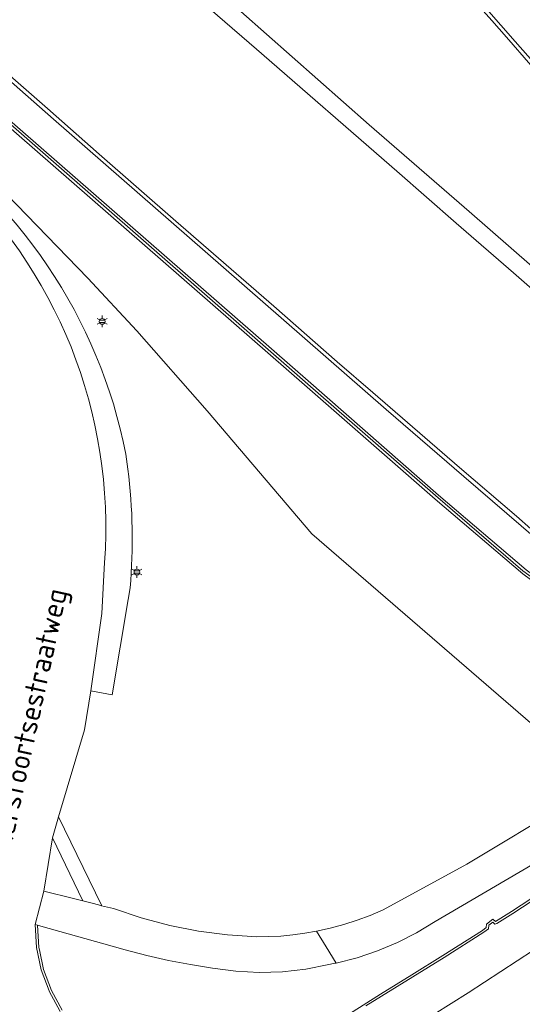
# Model space of a CAD drawing. Header units: metres. Extents: x 140853 to 145288, y 474558 to 480269.
# Tile 34 of 256: x 142341 to 142385, y 475504 to 475589. Entities that reach past the tile are written whole.
import ezdxf
from ezdxf.enums import TextEntityAlignment as Align

# ---------------------------------------------------------------- set-up
doc = ezdxf.new("R2010")
doc.units = ezdxf.units.M
doc.header["$MEASUREMENT"] = 0
for name, color, linetype, lineweight in [('B-WE-GR-GRAS_KRUIDENRIJK-G', 80, 'Continuous', 18), ('B-WE-GR-GROENVOORZIENING-G', 80, 'Continuous', 18), ('B-WE-IE-TERREINAFSCHEIDING_KUNSTMATIG_MUUR-G', 90, 'IE-TERREINAFSCHEIDING-KUNSTMATIG-DICHT', 18), ('B-WE-KL-ET_LS_OV_LICHTMAST-S', 190, 'Continuous', 18), ('B-WE-KW-KUNSTWERK_GELUIDSWERING_SCHERM-G', 170, 'Continuous', 18), ('B-WE-OG-BEBOUWING_STRAATNAAM-T18', 10, 'Continuous', 18), ('B-WE-VH-VERHARDING_ASFALT-G', 252, 'Continuous', 18), ('B-WE-VH-VERHARDING_BETON-G', 252, 'Continuous', 18), ('B-WE-VH-VERHARDING_GESLOTEN-G', 7, 'Continuous', 18), ('B-WE-VH-VERHARDING_OPEN-G', 252, 'Continuous', 18), ('B-WE-VH-VERHARDING_TEGEL-G', 252, 'Continuous', 18)]:
    doc.layers.add(name, color=color, linetype=linetype, lineweight=lineweight)
doc.styles.add('NLCS-ISO', font='txt')
doc.linetypes.add('IE-TERREINAFSCHEIDING-KUNSTMATIG-DICHT', pattern='A,8,-1,[82,NLCS.shx,S=0.75,R=90,X=0,Y=0],-1', length=10)

# ---------------------------------------------------------------- blocks, each defined once
blk = doc.blocks.new('B-SIE-WEG_LICHTMAST-SO')
at = {"ltscale": 0.1}
for p, q in [((-1.1, 0.63), (-2.19, 1.27)), ((0, 1.27), (0, 2.53)), ((1.1, 0.63), (2.19, 1.27)), ((-1.1, -0.63), (-2.19, -1.27)), ((0, -1.27), (0, -2.53)), ((1.1, -0.63), (2.19, -1.27))]:
    blk.add_line(p, q, dxfattribs=at)
at = {"flags": 128}
for points in [[(-1.16, 0.5), (1.16, 0.5)], [(-1.16, -0.5), (1.16, -0.5)]]:
    blk.add_lwpolyline(points, dxfattribs=at)
at = {"ltscale": 0.1}
blk.add_circle((0, 0), 1.27, dxfattribs=at)
at = {"style": 'NLCS-ISO'}
blk.add_attdef('TYPE', text='', height=1.8, dxfattribs=at).set_placement((0, 2.53), align=Align.BOTTOM_CENTER)

msp = doc.modelspace()

# ---------------------------------------------------------------- linework, layer by layer
at = {"layer": 'B-WE-GR-GRAS_KRUIDENRIJK-G', "ltscale": 0.2, "flags": 128}
for points in [[(142384.595, 475541.317), (142376.989, 475547.803), (142365.672, 475557.711), (142339.319, 475580.719)], [(142391.235, 475523.239), (142366.291, 475544.797), (142357.204, 475555.467), (142351.119, 475562.386), (142346.868, 475566.971), (142335.385, 475578.808)], [(142335.385, 475578.808), (142346.868, 475566.971), (142351.119, 475562.386), (142357.204, 475555.467), (142366.291, 475544.797), (142391.235, 475523.239)], [(142390.681, 475519.152), (142376.986, 475511.142), (142375.389, 475510.169), (142373.723, 475509.318), (142371.998, 475508.593), (142370.224, 475508), (142368.41, 475507.542), (142368.286, 475507.516), (142368.161, 475507.49), (142368.037, 475507.465), (142367.912, 475507.441), (142367.787, 475507.417), (142365.79, 475507.019), (142363.766, 475506.788), (142361.73, 475506.725), (142359.696, 475506.831), (142357.678, 475507.105), (142355.766, 475507.411), (142353.863, 475507.776), (142351.973, 475508.199), (142350.097, 475508.679), (142348.236, 475509.216), (142342.775, 475510.745), (142342.481, 475510.827), (142342.612, 475508.882), (142342.652, 475508.694), (142343.022, 475506.976), (142343.703, 475505.149), (142344.64, 475503.44)], [(142369.556, 475503.148), (142372.267, 475504.828), (142374.975, 475506.513), (142377.68, 475508.204), (142381.098, 475510.378), (142381.437, 475510.618), (142381.464, 475510.925), (142382.012, 475511.346), (142382.226, 475511.143), (142383.611, 475512.007), (142385.288, 475513.102)]]:
    msp.add_lwpolyline(points, dxfattribs=at)
msp.add_lwpolyline([(142330.778, 475580.445, -0.20199), (142350.163, 475551.698), (142350.163, 475551.698), (142350.341, 475550.406), (142350.341, 475550.406, -0.052557), (142350.533, 475540.093), (142350.533, 475540.093), (142350.371, 475539.077), (142348.979, 475530.819), (142347.111, 475531.17), (142346.563, 475527.779), (142344.327, 475520.223), (142348.043, 475512.555), (142348.052, 475512.513), (142349.076, 475512.265), (142351.496, 475511.461), (142353.963, 475510.812), (142356.466, 475510.321), (142358.994, 475509.99), (142361.539, 475509.819), (142362.58, 475509.832), (142363.619, 475509.887), (142364.655, 475509.984), (142365.687, 475510.122), (142366.712, 475510.302), (142367.897, 475510.564), (142369.069, 475510.881), (142370.225, 475511.252), (142371.362, 475511.678), (142372.478, 475512.156), (142379.735, 475516.116), (142388.511, 475521.397)], format="xyb", dxfattribs=at)
msp.add_lwpolyline([(142346.419, 475512.941), (142343.785, 475518.391), (142343.051, 475513.783), (142345.622, 475513.14), (142346.419, 475512.941)], close=True, dxfattribs=at)
at = {"layer": 'B-WE-GR-GROENVOORZIENING-G', "ltscale": 0.2, "flags": 128}
for points in [[(142378.972, 475593.202), (142383.948, 475587.494), (142387.248, 475583.781), (142389.22, 475581.516), (142390.818, 475580.054), (142398.096, 475573.725), (142402.537, 475569.879), (142408.078, 475565.066), (142414.62, 475559.367), (142417.428, 475556.717), (142418.287, 475555.913), (142419.381, 475554.617), (142419.62, 475554.808), (142417.533, 475556.629), (142418.305, 475557.514), (142418.962, 475558.365), (142415.854, 475561.023), (142404.749, 475570.73), (142397.043, 475577.491), (142393.455, 475580.969), (142380.367, 475596.007)], [(142339.614, 475581.059), (142365.967, 475558.051), (142377.284, 475548.143), (142384.89, 475541.657), (142388.869, 475538.728), (142391.895, 475536.019), (142392.444, 475536.578), (142392.663, 475536.79), (142393.436, 475537.676), (142388.185, 475542.263), (142379.495, 475549.749), (142372.734, 475555.577), (142358.631, 475567.882), (142343.881, 475580.768), (142335.8, 475587.842)]]:
    msp.add_lwpolyline(points, dxfattribs=at)
at = {"layer": 'B-WE-IE-TERREINAFSCHEIDING_KUNSTMATIG_MUUR-G', "ltscale": 0.2, "flags": 128}
msp.add_lwpolyline([(142391.895, 475536.019), (142388.869, 475538.728), (142384.89, 475541.657), (142377.284, 475548.143), (142365.967, 475558.051), (142339.614, 475581.059), (142324.352, 475594.374), (142313.075, 475604.263), (142298.145, 475617.237), (142286.87, 475627.103), (142275.59, 475637.011), (142260.85, 475650.892), (142242.687, 475668.05), (142241.951, 475668.736), (142230.971, 475679.001), (142223.518, 475686.028), (142221.94, 475687.612), (142221.633, 475687.284), (142223.223, 475685.688), (142230.676, 475678.661), (142241.656, 475668.396), (142242.392, 475667.71), (142260.555, 475650.552), (142275.295, 475636.671), (142286.575, 475626.763), (142297.85, 475616.897), (142312.78, 475603.923), (142324.057, 475594.034), (142339.319, 475580.719), (142365.672, 475557.711), (142376.989, 475547.803), (142384.595, 475541.317), (142388.574, 475538.388), (142391.579, 475535.68), (142391.895, 475536.019)], close=True, dxfattribs=at)
at = {"layer": 'B-WE-KW-KUNSTWERK_GELUIDSWERING_SCHERM-G', "ltscale": 0.2, "flags": 128}
msp.add_lwpolyline([(142331.8, 475587.604), (142343.176, 475577.666), (142365.727, 475557.985), (142377.018, 475548.102), (142384.602, 475541.583), (142388.677, 475538.635), (142391.712, 475535.914)], dxfattribs=at)
at = {"layer": 'B-WE-VH-VERHARDING_ASFALT-G', "ltscale": 0.2, "flags": 128}
for points in [[(142385.406, 475512.939), (142383.731, 475511.846), (142382.346, 475510.964), (142382.166, 475510.926), (142381.998, 475511.084), (142381.655, 475510.82), (142381.629, 475510.508), (142381.21, 475510.213), (142377.781, 475508.031), (142370.998, 475503.815)], [(142385.535, 475508.672), (142379.856, 475504.969), (142373.957, 475501.258)], [(142373.957, 475501.258), (142379.856, 475504.969), (142385.535, 475508.672)]]:
    msp.add_lwpolyline(points, dxfattribs=at)
at = {"layer": 'B-WE-VH-VERHARDING_BETON-G', "ltscale": 0.2, "flags": 128}
for points in [[(142385.288, 475513.102), (142383.611, 475512.007), (142382.226, 475511.143), (142382.012, 475511.346), (142381.464, 475510.925), (142381.437, 475510.618), (142381.098, 475510.378), (142377.68, 475508.204), (142374.975, 475506.513), (142372.267, 475504.828), (142369.556, 475503.148)], [(142370.998, 475503.815), (142377.781, 475508.031), (142381.21, 475510.213), (142381.629, 475510.508), (142381.655, 475510.82), (142381.998, 475511.084), (142382.166, 475510.926), (142382.346, 475510.964), (142383.731, 475511.846), (142383.731, 475511.846), (142385.406, 475512.939)], [(142344.64, 475503.44), (142343.703, 475505.149), (142343.022, 475506.976), (142342.652, 475508.694), (142342.612, 475508.882), (142342.481, 475510.827), (142342.281, 475510.883), (142342.407, 475508.898), (142342.82, 475506.952), (142343.491, 475505.142), (142343.511, 475505.087), (142344.465, 475503.342)]]:
    msp.add_lwpolyline(points, dxfattribs=at)
at = {"layer": 'B-WE-VH-VERHARDING_GESLOTEN-G', "ltscale": 0.2, "flags": 128}
for points in [[(142389.17, 475562.71), (142383.81, 475567.43), (142378.82, 475571.74), (142373.66, 475576.24), (142361.49, 475586.85), (142354.1, 475593.27)], [(142387.248, 475583.781), (142383.948, 475587.494), (142378.972, 475593.202)], [(142380.42, 475590.99), (142381.92, 475589.33), (142383.19, 475587.87), (142385.31, 475585.45)], [(142385.31, 475585.45), (142383.19, 475587.87), (142381.92, 475589.33), (142380.42, 475590.99)], [(142360.15, 475590.11), (142371.27, 475580.27), (142379.94, 475572.75), (142387.24, 475566.38)], [(142335.8, 475587.842), (142343.881, 475580.768), (142358.631, 475567.882), (142372.734, 475555.577), (142379.495, 475549.749), (142388.185, 475542.263), (142393.436, 475537.676), (142395.743, 475535.664), (142396.048, 475535.907), (142395.18, 475536.7), (142390.66, 475540.65), (142386.56, 475544.13), (142384.06, 475546.31), (142379.1, 475550.55), (142371.6, 475557.05), (142368.5, 475559.72), (142363, 475564.54), (142354.51, 475571.91), (142347.85, 475577.73), (142343.35, 475581.68), (142335.93, 475588.18)], [(142335.93, 475588.18), (142343.35, 475581.68), (142347.85, 475577.73), (142354.51, 475571.91), (142363, 475564.54), (142368.5, 475559.72), (142371.6, 475557.05), (142379.1, 475550.55), (142384.06, 475546.31), (142386.56, 475544.13)]]:
    msp.add_lwpolyline(points, dxfattribs=at)
msp.add_lwpolyline([(142350.371, 475539.077), (142350.533, 475540.093), (142350.533, 475540.093, 0.052557), (142350.341, 475550.406), (142350.341, 475550.406), (142350.163, 475551.698), (142350.163, 475551.698, 0.20199), (142330.778, 475580.445), (142330.778, 475580.445), (142326.722, 475583.102), (142326.722, 475583.102), (142326.71, 475582.819), (142334.599, 475576.547), (142334.599, 475576.547, -0.230292), (142348.309, 475542.285), (142348.309, 475542.285), (142348.076, 475537.877), (142347.111, 475531.17), (142348.979, 475530.819), (142350.371, 475539.077)], format="xyb", close=True, dxfattribs=at)
msp.add_lwpolyline([(142344.465, 475503.342), (142343.511, 475505.087), (142343.491, 475505.142), (142342.82, 475506.952), (142342.407, 475508.898), (142342.281, 475510.883), (142342.666, 475512.333), (142343.051, 475513.783), (142343.785, 475518.391), (142344.327, 475520.223), (142346.563, 475527.779), (142347.111, 475531.17), (142348.076, 475537.877), (142348.309, 475542.285), (142348.309, 475542.285, 0.230292), (142334.599, 475576.547)], format="xyb", dxfattribs=at)
at = {"layer": 'B-WE-VH-VERHARDING_OPEN-G', "ltscale": 0.2, "flags": 128}
for points in [[(142354.1, 475593.27), (142361.49, 475586.85), (142373.66, 475576.24), (142378.82, 475571.74), (142383.81, 475567.43), (142389.17, 475562.71)], [(142387.24, 475566.38), (142379.94, 475572.75), (142371.27, 475580.27), (142360.15, 475590.11)]]:
    msp.add_lwpolyline(points, dxfattribs=at)
msp.add_lwpolyline([(142344.327, 475520.223), (142343.785, 475518.391), (142346.419, 475512.941), (142347.345, 475512.709), (142347.984, 475512.529), (142348.052, 475512.513), (142348.043, 475512.555), (142344.327, 475520.223)], close=True, dxfattribs=at)
at = {"layer": 'B-WE-VH-VERHARDING_TEGEL-G', "ltscale": 0.2, "flags": 128}
msp.add_lwpolyline([(142388.511, 475521.397), (142379.735, 475516.116), (142372.478, 475512.156), (142371.362, 475511.678), (142370.225, 475511.252), (142369.069, 475510.881), (142367.897, 475510.564), (142366.712, 475510.302), (142367.548, 475508.943), (142368.41, 475507.542), (142370.224, 475508), (142370.224, 475508), (142371.998, 475508.593), (142373.723, 475509.318), (142375.389, 475510.169), (142376.986, 475511.142), (142390.681, 475519.152)], dxfattribs=at)
msp.add_lwpolyline([(142358.994, 475509.99), (142356.466, 475510.321), (142353.963, 475510.812), (142351.496, 475511.461), (142349.076, 475512.265), (142348.052, 475512.513), (142347.984, 475512.529), (142347.345, 475512.709), (142346.419, 475512.941), (142345.622, 475513.14), (142343.051, 475513.783), (142342.666, 475512.333), (142342.281, 475510.883), (142342.481, 475510.827), (142342.775, 475510.745), (142348.236, 475509.216), (142350.097, 475508.679), (142351.973, 475508.199), (142353.863, 475507.776), (142355.766, 475507.411), (142357.678, 475507.105), (142359.696, 475506.831), (142361.73, 475506.725), (142363.766, 475506.788), (142365.79, 475507.019), (142367.787, 475507.417), (142367.912, 475507.441), (142368.037, 475507.465), (142368.161, 475507.49), (142368.286, 475507.516), (142368.41, 475507.542), (142367.548, 475508.943), (142366.712, 475510.302), (142365.687, 475510.122), (142364.655, 475509.984), (142363.619, 475509.887), (142362.58, 475509.832), (142361.539, 475509.819), (142358.994, 475509.99)], close=True, dxfattribs=at)

# ---------------------------------------------------------------- block references
at = {"layer": 'B-WE-KL-ET_LS_OV_LICHTMAST-S', "xscale": 0.2, "yscale": 0.2, "zscale": 0.2}
for p in [(142348.105, 475563.216), (142351.121, 475541.467)]:
    msp.add_blockref('B-SIE-WEG_LICHTMAST-SO', p, dxfattribs=at)

# ---------------------------------------------------------------- texts
at = {"layer": 'B-WE-OG-BEBOUWING_STRAATNAAM-T18', "style": 'NLCS-ISO'}
msp.add_text('Amersfoortsestraatweg', height=1.8, rotation=77.7, dxfattribs=at).set_placement((142341.551, 475527.841), align=Align.MIDDLE_CENTER)

doc.saveas('drawing.dxf')
